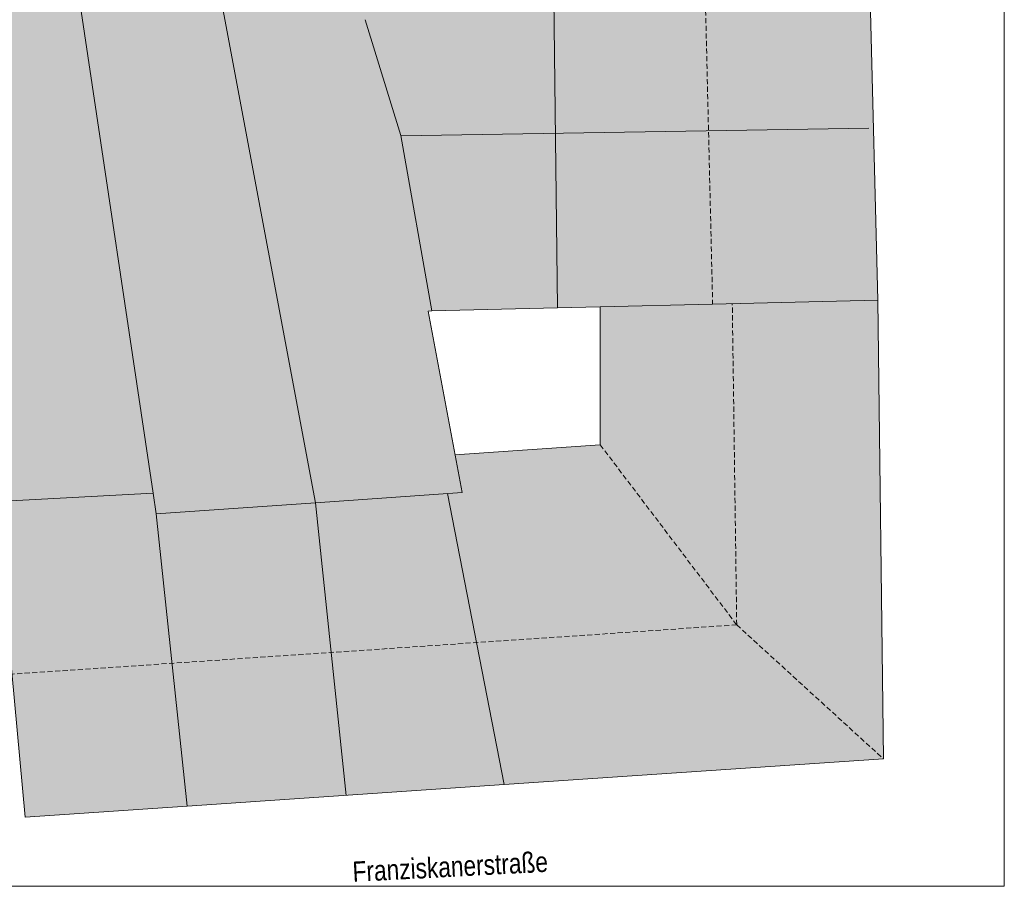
# Model space of a CAD drawing. Header units: metres. Extents: x 2 to 202, y -59 to 869.
# Tile 8 of 27: x 87 to 126, y -59 to -25. Entities that reach past the tile are written whole.
import ezdxf

# ---------------------------------------------------------------- set-up
doc = ezdxf.new("R2010")
doc.units = ezdxf.units.M
doc.header["$XCLIPFRAME"] = 2
doc.linetypes.add('_Verdeckte Linien_', pattern=[0.3, 0.2, -0.1])
for name, color, linetype, lineweight in [('A_Detailelemente', 7, 'Continuous', 9), ('A_Linien_Feine Linien', 7, 'Continuous', 5), ('A_Linien_Verdeckt', 250, '_Verdeckte Linien_', 9), ('A_Linien_Verdeckte Linien', 250, '_Verdeckte Linien_', 9), ('A_Notizen', 50, 'Continuous', 5), ('A_Scan-Pixelbild', 213, 'Continuous', 5)]:
    doc.layers.add(name, color=color, linetype=linetype, lineweight=lineweight)
doc.styles.add('Arial_B_I', font='txt', dxfattribs={"width": 0.8, "height": 0.8})
picture_1 = doc.add_image_def('image1.pdf', size_in_pixel=(2828, 1699))

msp = doc.modelspace()

# ---------------------------------------------------------------- hatches: boundary and pattern name
at = {"layer": 'A_Detailelemente'}
for points in [[(114.2, -36.246), (120.706, -36.091), (120.347, -22.346), (113.874, -22.573), (113.928, -24.843)], [(108.094, -36.392), (114.2, -36.246), (113.878, -22.749), (108.543, -23.166), (107.934, -23.267), (108.092, -36.275)], [(103.14, -36.51), (108.094, -36.392), (107.934, -23.267), (102.959, -24.095), (100.464, -24.701), (100.526, -25.033), (101.92, -29.593), (103.099, -36.275)], [(98.559, -44.068), (104.332, -43.662), (102.996, -36.513), (103.14, -36.51), (101.92, -29.593), (100.526, -25.033), (100.268, -23.653), (94.817, -24.039), (97.103, -36.275)], [(92.291, -44.509), (98.559, -44.068), (94.817, -24.039), (89.298, -24.43), (92.217, -44.016)], [(85.985, -44.016), (92.169, -43.692), (89.298, -24.43), (83.541, -24.838), (85.98, -43.974)], [(105.991, -55.172), (120.92, -54.156), (120.706, -36.091), (109.77, -36.352), (109.77, -41.779), (104.055, -42.178), (104.332, -43.662), (103.761, -43.702), (104.332, -46.637)], [(87.138, -56.455), (93.516, -56.021), (92.291, -44.509), (92.169, -43.692), (85.985, -44.016), (86.56, -50.219)], [(93.516, -56.021), (105.991, -55.172), (103.761, -43.702), (92.291, -44.509)]]:
    msp.add_hatch(color=254, dxfattribs=at).paths.add_polyline_path(points, flags=0)

# ---------------------------------------------------------------- linework, layer by layer
at = {"layer": 'A_Linien_Feine Linien'}
for p, q in [((120.706, -36.091), (120.347, -22.346)), ((108.094, -36.392), (107.934, -23.267)), ((98.559, -44.068), (94.817, -24.039)), ((92.169, -43.692), (89.298, -24.43)), ((101.92, -29.593), (100.526, -25.033)), ((101.923, -29.606), (120.351, -29.307)), ((103.14, -36.51), (101.92, -29.593)), ((103.14, -36.51), (108.094, -36.392)), ((108.094, -36.392), (109.77, -36.352)), ((114.2, -36.246), (109.77, -36.352)), ((109.77, -36.352), (109.77, -41.779)), ((114.2, -36.246), (120.706, -36.091)), ((120.92, -54.156), (120.706, -36.091)), ((102.996, -36.513), (103.14, -36.51)), ((104.332, -43.662), (102.996, -36.513)), ((109.77, -41.779), (104.055, -42.178)), ((92.169, -43.692), (85.985, -44.016)), ((92.291, -44.509), (92.169, -43.692)), ((98.559, -44.068), (104.332, -43.662)), ((105.991, -55.172), (103.761, -43.702)), ((85.985, -44.016), (87.138, -56.455)), ((92.291, -44.509), (98.559, -44.068)), ((98.559, -44.068), (99.771, -55.595)), ((93.516, -56.021), (92.291, -44.509)), ((105.991, -55.172), (120.92, -54.156)), ((93.516, -56.021), (105.991, -55.172)), ((87.138, -56.455), (93.516, -56.021))]:
    msp.add_line(p, q, dxfattribs=at)
at = {"layer": 'A_Linien_Verdeckt'}
msp.add_line((113.874, -22.573), (114.2, -36.246), dxfattribs=at)
at = {"layer": 'A_Linien_Verdeckte Linien'}
for p, q in [((115.148, -48.878), (114.973, -36.233)), ((109.77, -41.779), (115.148, -48.878)), ((115.148, -48.878), (86.616, -50.82)), ((115.148, -48.878), (120.92, -54.156))]:
    msp.add_line(p, q, dxfattribs=at)

# ---------------------------------------------------------------- texts
at = {"layer": 'A_Notizen', "color": 7, "insert": (100.001, -58.208), "char_height": 0.8, "width": 9.86396, "attachment_point": 1, "rotation": 3, "style": 'Arial_B_I'}
msp.add_mtext('Franziskanerstraße', dxfattribs=at)

# ---------------------------------------------------------------- pictures from other files: only their frames are drawn
at = {"layer": 'A_Scan-Pixelbild'}
image = msp.add_image(picture_1, insert=(-46.162, -83.409), size_in_units=(250.928, 150.803), rotation=3.02516, dxfattribs=at)
image.set_boundary_path([(733.774, 1463.933), (788.17, 435.003), (2002.32, 499.147), (1947.924, 1528.077), (733.774, 1463.933)])
image.dxf.flags = 15

doc.saveas('drawing.dxf')
